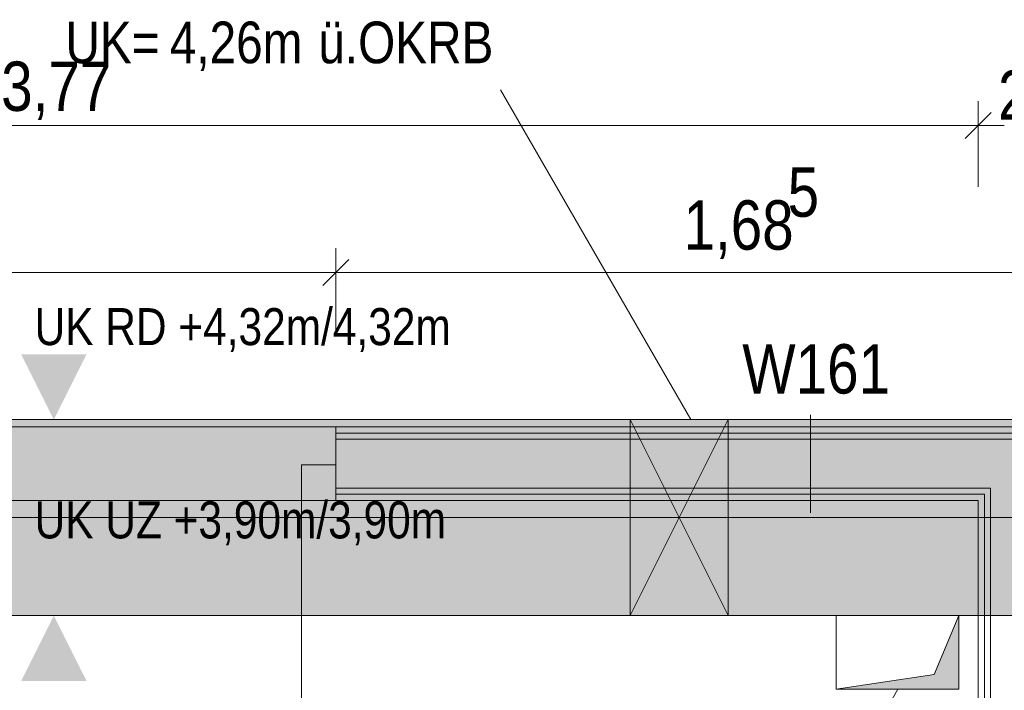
# Model space of a CAD drawing. Extents: x -620 to 300, y 62 to 1162.
# Tile 26 of 93: x -210 to -170, y 378 to 405. Entities that reach past the tile are written whole.
import ezdxf
from ezdxf.lldxf.tags import DXFTag

# ---------------------------------------------------------------- set-up
doc = ezdxf.new("R2010")
doc.units = 0
doc.layers.get('0').update_dxf_attribs({"lineweight": 13})
for name, color, linetype, lineweight, true_color in [('00 -Bauelemente -Dämmung innen', 7, 'Continuous', 9, 0xff7fe6), ('00 -Bauelemente -Gipskarton', 7, 'Continuous', 9, 0xff7fe6), ('00_Beschriftung UZ', 3, 'Continuous', 35, 0x00ff00), ('30 -34 Innenwände- 11 Durchbruch', 4, 'Continuous', 9, 0x00ffff), ('30 -34 Innenwände- 2 nichttragend', 7, 'Continuous', 18, 0xff7fe6), ('30 -34 Innenwände- 4 Türen_Fenster', 7, 'Continuous', 15, 0x9955ff), ('30 -35 Decken- 1 Konstruktion-Träger- Stahlbeton', 7, 'Continuous', 13, 0x33aa00), ('30 -35 Decken- 11 Durchbruch', 5, 'Continuous', 15, 0x0000ff), ('70 -76 Bemaßung- 2 Allgemein', 9, 'Continuous', 5, 0x808080), ('iwb_Schraffur_Unterzug', 7, 'Continuous', 5, 0xffffcc)]:
    doc.layers.add(name, color=color, linetype=linetype, lineweight=lineweight, true_color=true_color)
doc.layers.add('70 -71 Achsen- 1 Gebäudeachsen', color=7, linetype='STRICHPUNKT2-A06G94JT8I', lineweight=18)
doc.layers.add('70 -75 Raumstempel- 3 Wandstempel', color=7, linetype='Continuous', lineweight=50)
doc.styles.get("Standard").update_dxf_attribs({"font": 'ARIALN.TTF'})
tags = doc.linetypes.add('fein_strichliert-A06G94JU8I', pattern=[4, 1, -2, 1]).pattern_tags.tags
tags[8:9] = [DXFTag(74, 4), DXFTag(75, 0), DXFTag(340, '0'), DXFTag(46, 0.0), DXFTag(50, 0.0), DXFTag(44, 0.0), DXFTag(45, 0.0)]
tags[6:7] = [DXFTag(74, 4), DXFTag(75, 0), DXFTag(340, '0'), DXFTag(46, 0.0), DXFTag(50, 0.0), DXFTag(44, 0.0), DXFTag(45, 0.0)]
tags[4:5] = [DXFTag(74, 4), DXFTag(75, 0), DXFTag(340, '0'), DXFTag(46, 0.0), DXFTag(50, 0.0), DXFTag(44, 0.0), DXFTag(45, 0.0)]
tags = doc.linetypes.add('STRICHPUNKT2-A06G94JT8I', pattern=[12.7, 6.35, -3.175, 0, -3.175]).pattern_tags.tags
tags[10:11] = [DXFTag(74, 4), DXFTag(75, 0), DXFTag(340, '0'), DXFTag(46, 0.0), DXFTag(50, 0.0), DXFTag(44, 0.0), DXFTag(45, 0.0)]
tags[8:9] = [DXFTag(74, 4), DXFTag(75, 0), DXFTag(340, '0'), DXFTag(46, 0.0), DXFTag(50, 0.0), DXFTag(44, 0.0), DXFTag(45, 0.0)]
tags[6:7] = [DXFTag(74, 4), DXFTag(75, 0), DXFTag(340, '0'), DXFTag(46, 0.0), DXFTag(50, 0.0), DXFTag(44, 0.0), DXFTag(45, 0.0)]
tags[4:5] = [DXFTag(74, 4), DXFTag(75, 0), DXFTag(340, '0'), DXFTag(46, 0.0), DXFTag(50, 0.0), DXFTag(44, 0.0), DXFTag(45, 0.0)]

# ---------------------------------------------------------------- blocks, each defined once
blk = doc.blocks.new('Referenz-A06G94JV8I')
at = {"layer": '00 -Bauelemente -Dämmung innen', "color": 0, "linetype": 'Continuous', "lineweight": -2, "ltscale": 0.13}
for p, q in [((-163.477, 387.814), (-197.177, 387.814)), ((-170.477, 385.814), (-197.177, 385.814)), ((-170.477, 385.814), (-170.477, 268.814))]:
    blk.add_line(p, q, dxfattribs=at)
at = {"layer": '00 -Bauelemente -Gipskarton', "color": 0, "linetype": 'Continuous', "lineweight": -2, "ltscale": 0.13}
for p, q in [((-163.477, 388.314), (-197.177, 388.314)), ((-163.477, 388.064), (-197.177, 388.064)), ((-163.477, 387.814), (-197.177, 387.814)), ((-170.477, 385.814), (-197.177, 385.814)), ((-170.727, 385.564), (-197.177, 385.564)), ((-170.727, 385.564), (-170.727, 269.064)), ((-170.477, 385.814), (-170.477, 268.814)), ((-170.977, 385.314), (-197.177, 385.314)), ((-170.977, 385.314), (-170.977, 269.314))]:
    blk.add_line(p, q, dxfattribs=at)
at = {"layer": '00_Beschriftung UZ', "color": 0, "lineweight": -2}
for points in [[(-210.009, 391.284), (-208.677, 388.614), (-207.339, 391.283)], [(-210.009, 385.943), (-208.677, 388.614), (-207.339, 385.945)], [(-210.009, 383.284), (-208.677, 380.614), (-207.339, 383.283)], [(-210.009, 377.943), (-208.677, 380.614), (-207.339, 377.945)]]:
    blk.add_solid(points, dxfattribs=at)
at = {"layer": '30 -34 Innenwände- 11 Durchbruch', "color": 0, "linetype": 'Continuous', "lineweight": -2, "ltscale": 0.13}
for p, q in [((-182.694, 388.616), (-190.46, 402.068)), ((-185.177, 388.616), (-181.177, 388.616)), ((-181.177, 388.616), (-185.177, 380.616)), ((-181.177, 380.616), (-185.177, 388.616)), ((-185.177, 380.616), (-185.177, 388.616)), ((-185.177, 388.616), (-181.177, 380.616)), ((-181.177, 388.616), (-185.177, 380.616)), ((-181.177, 380.616), (-181.177, 388.616)), ((-185.177, 380.616), (-181.177, 380.616))]:
    blk.add_line(p, q, dxfattribs=at)
at = {"layer": '30 -34 Innenwände- 11 Durchbruch', "color": 0, "lineweight": -2}
for points in [[(-185.177, 380.616), (-185.177, 388.616), (-183.177, 384.616)], [(-181.177, 380.616), (-183.177, 384.616), (-181.177, 388.616)]]:
    blk.add_solid(points, dxfattribs=at)
at = {"layer": '30 -34 Innenwände- 2 nichttragend', "color": 0, "linetype": 'Continuous', "lineweight": -2, "ltscale": 0.13}
for p, q in [((-163.477, 388.314), (-197.177, 388.314)), ((-197.177, 388.314), (-197.177, 385.564)), ((-197.177, 388.314), (-197.177, 388.064)), ((-197.177, 388.064), (-197.177, 387.814)), ((-197.177, 387.814), (-197.177, 385.814)), ((-197.177, 385.814), (-197.177, 385.564)), ((-197.177, 385.564), (-197.177, 385.314)), ((-197.177, 385.564), (-197.177, 385.314)), ((-170.977, 385.314), (-197.177, 385.314)), ((-170.977, 385.314), (-170.977, 269.314))]:
    blk.add_line(p, q, dxfattribs=at)
at = {"layer": '30 -34 Innenwände- 4 Türen_Fenster', "color": 0, "linetype": 'fein_strichliert-A06G94JU8I', "lineweight": -2, "ltscale": 0.13}
for p, q in [((-197.177, 388.314), (-220.177, 388.314)), ((-197.177, 385.314), (-220.177, 385.314)), ((-198.577, 385.314), (-198.577, 365.114))]:
    blk.add_line(p, q, dxfattribs=at)
at = {"layer": '30 -34 Innenwände- 4 Türen_Fenster', "color": 0, "linetype": 'Continuous', "lineweight": -2, "ltscale": 0.13}
for p, q in [((-198.577, 385.314), (-198.577, 386.774)), ((-198.577, 386.774), (-197.177, 386.774)), ((-197.177, 386.774), (-197.177, 385.314)), ((-197.177, 385.314), (-198.577, 385.314))]:
    blk.add_line(p, q, dxfattribs=at)
at = {"layer": '30 -34 Innenwände- 4 Türen_Fenster', "color": 0, "linetype": 'fein_strichliert-A06G94JU8I', "lineweight": -2, "ltscale": 0.13}
blk.add_ellipse((-198.577, 385.314), major_axis=(-20.2, 0), ratio=1, start_param=0, end_param=1.570796, dxfattribs=at)
at = {"layer": '30 -35 Decken- 1 Konstruktion-Träger- Stahlbeton', "color": 0, "linetype": 'fein_strichliert-A06G94JU8I', "lineweight": -2, "ltscale": 0.13}
for p, q in [((-452.177, 388.614), (34.823, 388.614)), ((-452.177, 380.614), (34.823, 380.614))]:
    blk.add_line(p, q, dxfattribs=at)
at = {"layer": '30 -35 Decken- 11 Durchbruch', "color": 0, "linetype": 'Continuous', "lineweight": -2, "ltscale": 0.13}
for p, q in [((-176.777, 377.614), (-176.777, 380.614)), ((-176.777, 380.614), (-171.777, 380.614)), ((-171.777, 380.614), (-172.777, 378.214)), ((-171.777, 377.614), (-171.777, 380.614)), ((-172.777, 378.214), (-176.777, 377.614)), ((-174.256, 377.614), (-178.348, 370.525)), ((-176.777, 377.614), (-171.777, 377.614))]:
    blk.add_line(p, q, dxfattribs=at)
at = {"layer": '30 -35 Decken- 11 Durchbruch', "color": 0, "lineweight": -2}
for points in [[(-171.777, 377.614), (-172.777, 378.214), (-171.777, 380.614)], [(-172.777, 377.614), (-176.777, 377.614), (-172.777, 378.214)], [(-172.777, 377.614), (-172.777, 378.214), (-171.777, 377.614)]]:
    blk.add_solid(points, dxfattribs=at)
at = {"layer": '70 -71 Achsen- 1 Gebäudeachsen', "color": 0, "linetype": 'STRICHPUNKT2-A06G94JT8I', "lineweight": -2, "ltscale": 0.13}
blk.add_line((-539.606, 384.614), (75.163, 384.614), dxfattribs=at)
at = {"layer": '70 -75 Raumstempel- 3 Wandstempel', "color": 0, "linetype": 'Continuous', "lineweight": -2, "ltscale": 0.13}
blk.add_line((-177.821, 388.814), (-177.821, 384.814), dxfattribs=at)
at = {"layer": '70 -76 Bemaßung- 2 Allgemein', "color": 0, "linetype": 'Continuous', "lineweight": -2, "ltscale": 0.13}
for p, q in [((-170.977, 398.114), (-170.977, 401.614)), ((-170.977, 398.114), (-170.977, 401.614)), ((-170.447, 401.144), (-171.508, 400.083)), ((-171.508, 400.083), (-170.447, 401.144)), ((-172.038, 400.614), (-245.317, 400.614)), ((-169.977, 400.614), (-172.038, 400.614)), ((-171.977, 400.614), (-169.917, 400.614)), ((-197.177, 392.114), (-197.177, 395.614)), ((-197.177, 392.114), (-197.177, 395.614)), ((-196.647, 395.144), (-197.708, 394.083)), ((-197.708, 394.083), (-196.647, 395.144)), ((-198.238, 394.614), (-219.117, 394.614)), ((-196.177, 394.614), (-198.238, 394.614)), ((-198.177, 394.614), (-196.117, 394.614)), ((-164.538, 394.614), (-196.117, 394.614))]:
    blk.add_line(p, q, dxfattribs=at)
at = {"layer": '00_Beschriftung UZ', "color": 0, "linetype": 'ByBlock', "lineweight": -2, "ltscale": 0.13, "char_height": 1.51033, "attachment_point": 1}
for s, insert in [('{\\fArial Narrow;UK RD +4,32m/4,32m}', (-209.459, 393.164)), ('{\\fArial Narrow;UK UZ +3,90m/3,90m}', (-209.459, 385.276))]:
    blk.add_mtext(s, dxfattribs=dict(at, insert=insert))
at = {"layer": '30 -34 Innenwände- 11 Durchbruch', "color": 0, "linetype": 'Continuous', "lineweight": -2, "ltscale": 0.13, "char_height": 1.7, "attachment_point": 1}
for s, insert in [('{\\fArial Narrow;UK=}', (-208.202, 404.859)), ('{\\fArial Narrow;4,26m}', (-203.949, 404.859)), ('{\\fArial Narrow;ü.OKRB}', (-197.893, 404.859))]:
    blk.add_mtext(s, dxfattribs=dict(at, insert=insert))
at = {"layer": '70 -75 Raumstempel- 3 Wandstempel', "color": 0, "linetype": 'Continuous', "lineweight": -2, "ltscale": 0.13, "insert": (-180.602, 391.692), "char_height": 2.01377, "attachment_point": 1}
blk.add_mtext('{\\fArial Narrow;W161}', dxfattribs=at)
at = {"layer": '70 -76 Bemaßung- 2 Allgemein', "color": 0, "linetype": 'Continuous', "lineweight": -2, "ltscale": 0.13, "char_height": 2.01377, "attachment_point": 1}
for s, insert in [('{\\fArial Narrow;3,77}', (-210.822, 403.229)), ('{\\fArial Narrow;20}', (-170.174, 402.865)), ('{\\fArial Narrow;5}', (-178.752, 398.906)), ('{\\fArial Narrow;1,68}', (-182.997, 397.564))]:
    blk.add_mtext(s, dxfattribs=dict(at, insert=insert))
blk = doc.blocks.new('Referenz-A06G94JX8I')
at = {"layer": 'iwb_Schraffur_Unterzug', "linetype": 'Continuous', "ltscale": 0.13}
for points in [[(-449.076, 388.614), (-539.606, 388.614), (75.163, 388.614)], [(-452.176, 388.614), (75.163, 388.614), (75.163, 384.318)], [(-452.176, 388.614), (75.163, 384.318), (75.163, 380.614)], [(-452.176, 388.614), (75.163, 380.614), (-452.176, 380.614)], [(-449.076, 388.614), (75.163, 388.614), (42.824, 388.614)]]:
    blk.add_solid(points, dxfattribs=at)

msp = doc.modelspace()

# ---------------------------------------------------------------- block references
at = {"color": 8, "lineweight": 13, "ltscale": 0.13, "true_color": 0x808080}
msp.add_blockref('Referenz-A06G94JV8I', (0, 0), dxfattribs=at)
at = {"color": 8, "lineweight": 25, "ltscale": 0.25, "true_color": 0x808080}
msp.add_blockref('Referenz-A06G94JX8I', (0, 0), dxfattribs=at)

doc.saveas('drawing.dxf')
